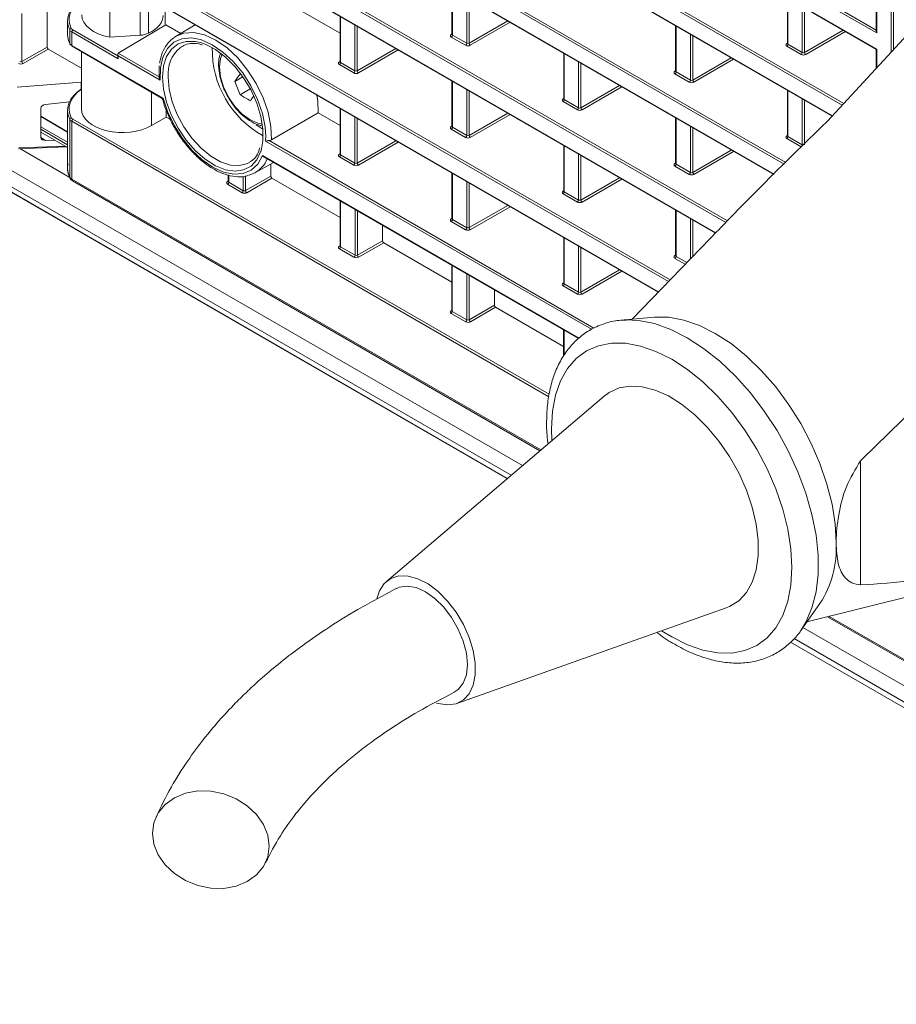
# Model space of a CAD drawing. Header units: millimetres. Extents: x 0 to 1118, y 0 to 864.
# Tile 174 of 256: x 825 to 852, y 286 to 316. Entities that reach past the tile are written whole.
import ezdxf

# ---------------------------------------------------------------- set-up
doc = ezdxf.new("R2010")
doc.units = ezdxf.units.MM

msp = doc.modelspace()

# ---------------------------------------------------------------- linework, layer by layer
at = {"color": 9, "linetype": 'Continuous', "lineweight": 0}
for p, q in [((851.499, 314.571), (851.499, 342.262)), ((851.568, 342.262), (851.568, 314.646)), ((840.245, 301.948), (780.336, 336.533)), ((780.336, 336.038), (839.899, 301.653)), ((839.781, 301.552), (780.44, 335.809)), ((851.053, 315.147), (826.494, 329.324)), ((826.529, 329.385), (851.039, 315.236)), ((826.494, 328.834), (851.053, 314.656)), ((826.529, 326.572), (850.047, 312.996)), ((849.998, 312.943), (826.494, 326.511)), ((826.494, 326.021), (849.703, 312.623)), ((848.234, 311.148), (826.494, 323.698)), ((826.529, 323.759), (848.286, 311.199)), ((826.494, 323.208), (847.922, 310.838)), ((846.446, 309.367), (826.494, 320.885)), ((826.529, 320.946), (846.497, 309.419)), ((827.911, 319.577), (846.144, 309.051)), ((851.053, 317.469), (851.053, 315.147)), ((828.577, 315.077), (828.577, 317.084)), ((828.836, 317.16), (828.836, 315.14)), ((829.161, 316.614), (844.75, 307.615)), ((844.7, 307.563), (829.171, 316.527)), ((838.109, 316.486), (838.109, 315.084)), ((829.171, 316.037), (844.395, 307.248)), ((838.547, 314.832), (838.547, 316.233)), ((838.617, 316.193), (838.617, 314.833)), ((848.345, 316.203), (848.345, 314.802)), ((824.974, 315.739), (824.974, 314.275)), ((848.782, 314.549), (848.782, 315.95)), ((848.852, 315.91), (848.852, 314.55)), ((834.693, 315.645), (834.693, 314.244)), ((838.617, 314.833), (839.795, 315.513)), ((839.865, 315.472), (838.652, 314.771)), ((826.431, 314.825), (826.431, 315.24)), ((827.911, 314.36), (826.494, 315.178)), ((826.494, 315.178), (826.494, 314.764)), ((826.529, 315.239), (827.896, 314.45)), ((835.135, 313.989), (835.135, 315.39)), ((835.205, 315.349), (835.205, 313.989)), ((844.933, 315.359), (844.933, 313.958)), ((848.852, 314.55), (850.03, 315.23)), ((850.101, 315.189), (848.888, 314.489)), ((838.074, 315.105), (838.095, 315.118)), ((838.511, 314.771), (838.074, 315.023)), ((838.109, 315.084), (838.547, 314.832)), ((845.37, 313.706), (845.37, 315.107)), ((845.44, 315.066), (845.44, 313.706)), ((848.309, 314.823), (848.33, 314.835)), ((824.974, 314.275), (825.741, 314.718)), ((825.777, 314.656), (825.01, 314.214)), ((826.494, 314.764), (829.28, 313.155)), ((835.205, 313.989), (836.383, 314.669)), ((836.454, 314.628), (835.24, 313.928)), ((848.747, 314.488), (848.31, 314.741)), ((848.345, 314.802), (848.782, 314.549)), ((851.053, 314.656), (851.053, 314.087)), ((827.911, 314.528), (829.161, 313.806)), ((827.911, 314.447), (827.911, 314.36)), ((829.188, 313.71), (827.911, 314.447)), ((834.657, 314.265), (834.678, 314.277)), ((834.693, 314.244), (835.135, 313.989)), ((841.521, 314.516), (841.521, 313.115)), ((841.958, 312.863), (841.958, 314.264)), ((845.44, 313.706), (846.618, 314.386)), ((846.689, 314.346), (845.476, 313.645)), ((835.1, 313.928), (834.658, 314.183)), ((842.029, 314.223), (842.029, 312.863)), ((844.897, 313.979), (844.918, 313.992)), ((844.933, 313.958), (845.37, 313.706)), ((838.109, 313.673), (838.109, 312.272)), ((845.335, 313.645), (844.898, 313.897)), ((828.923, 313.344), (828.923, 312.325)), ((838.547, 312.019), (838.547, 313.42)), ((838.617, 313.38), (838.617, 312.02)), ((842.029, 312.863), (843.207, 313.543)), ((843.277, 313.502), (842.064, 312.802)), ((848.345, 313.39), (848.345, 311.989)), ((841.486, 313.136), (841.507, 313.148)), ((841.923, 312.802), (841.486, 313.054)), ((841.521, 313.115), (841.958, 312.863)), ((848.782, 311.736), (848.782, 313.137)), ((848.852, 313.097), (848.852, 311.737)), ((834.693, 312.832), (834.693, 311.431)), ((825.547, 312.604), (826.364, 312.132)), ((826.431, 310.751), (826.431, 312.514)), ((826.494, 312.452), (826.494, 310.69)), ((841.051, 304.048), (826.494, 312.452)), ((826.529, 312.513), (841.064, 304.122)), ((835.135, 311.176), (835.135, 312.577)), ((835.205, 312.536), (835.205, 311.176)), ((838.617, 312.02), (839.795, 312.7)), ((839.865, 312.659), (838.652, 311.958)), ((844.933, 312.546), (844.933, 311.145)), ((826.364, 311.814), (825.547, 312.286)), ((825.547, 312.209), (826.364, 311.737)), ((838.074, 312.292), (838.095, 312.305)), ((838.511, 311.958), (838.074, 312.21)), ((838.109, 312.272), (838.547, 312.019)), ((845.37, 310.893), (845.37, 312.294)), ((845.44, 312.253), (845.44, 310.894)), ((825.547, 311.954), (825.696, 311.868)), ((842.349, 306.107), (832.407, 311.846)), ((832.409, 311.891), (832.411, 311.991)), ((832.515, 311.865), (842.427, 306.143)), ((835.205, 311.176), (836.383, 311.856)), ((848.309, 312.01), (848.33, 312.022)), ((848.747, 311.675), (848.31, 311.928)), ((848.345, 311.989), (848.782, 311.736)), ((824.873, 311.638), (826.298, 311.691)), ((824.908, 311.618), (826.431, 310.739)), ((836.454, 311.815), (835.24, 311.115)), ((841.521, 311.703), (841.521, 310.302)), ((845.44, 310.894), (846.618, 311.573)), ((846.689, 311.533), (845.476, 310.832)), ((832.314, 311.404), (841.963, 305.833)), ((834.657, 311.452), (834.678, 311.464)), ((835.1, 311.115), (834.658, 311.37)), ((834.693, 311.431), (835.135, 311.176)), ((841.958, 310.05), (841.958, 311.451)), ((842.029, 311.41), (842.029, 310.05)), ((844.897, 311.166), (844.918, 311.179)), ((845.335, 310.832), (844.898, 311.084)), ((844.933, 311.145), (845.37, 310.893)), ((826.494, 310.69), (840.807, 302.427)), ((831.246, 310.614), (831.267, 310.626)), ((831.281, 310.811), (831.281, 310.593)), ((831.728, 310.335), (831.728, 310.768)), ((831.798, 310.784), (831.798, 310.336)), ((831.798, 310.336), (832.565, 310.778)), ((832.6, 310.717), (831.833, 310.274)), ((838.109, 310.86), (838.109, 309.459)), ((842.029, 310.05), (843.207, 310.73)), ((843.277, 310.689), (842.064, 309.989)), ((831.693, 310.274), (831.246, 310.532)), ((831.281, 310.593), (831.728, 310.335)), ((838.547, 309.206), (838.547, 310.607)), ((838.617, 310.567), (838.617, 309.207)), ((841.486, 310.323), (841.507, 310.335)), ((841.923, 309.989), (841.486, 310.241)), ((841.521, 310.302), (841.958, 310.05)), ((834.693, 310.014), (834.693, 308.623)), ((835.139, 308.365), (835.139, 309.756)), ((838.617, 309.207), (839.795, 309.887)), ((839.865, 309.846), (838.652, 309.145)), ((844.933, 309.733), (844.933, 308.332)), ((835.21, 309.715), (835.21, 308.366)), ((838.074, 309.479), (838.095, 309.492)), ((838.109, 309.459), (838.547, 309.206)), ((845.37, 308.257), (845.37, 309.481)), ((845.44, 309.44), (845.44, 308.33)), ((838.511, 309.145), (838.074, 309.397)), ((841.521, 308.89), (841.521, 307.489)), ((834.657, 308.644), (834.678, 308.657)), ((835.104, 308.304), (834.658, 308.562)), ((834.693, 308.623), (835.139, 308.365)), ((835.21, 308.366), (835.977, 308.809)), ((836.012, 308.748), (835.245, 308.305)), ((841.958, 307.237), (841.958, 308.638)), ((842.029, 308.597), (842.029, 307.237)), ((844.897, 308.353), (844.918, 308.366)), ((845.21, 308.091), (844.898, 308.271)), ((844.933, 308.332), (845.26, 308.143)), ((838.105, 308.044), (838.105, 306.654)), ((838.551, 306.396), (838.551, 307.786)), ((838.622, 307.746), (838.622, 306.396)), ((842.029, 307.237), (843.207, 307.917)), ((843.277, 307.876), (842.064, 307.176)), ((841.486, 307.51), (841.507, 307.522)), ((841.923, 307.176), (841.486, 307.428)), ((841.521, 307.489), (841.958, 307.237)), ((838.622, 306.396), (839.389, 306.839)), ((839.424, 306.778), (838.657, 306.335)), ((838.069, 306.674), (838.09, 306.687)), ((838.516, 306.335), (838.07, 306.592)), ((838.105, 306.654), (838.551, 306.396)), ((841.517, 306.074), (841.517, 305.315)), ((849.605, 297.348), (868.129, 286.654)), ((867.434, 286.252), (848.802, 297.008)), ((867.538, 285.529), (848.427, 296.561)), ((848.531, 296.671), (867.434, 285.758))]:
    msp.add_line(p, q, dxfattribs=at)
at = {"color": 7, "linetype": 'Continuous', "lineweight": 15}
for p, q in [((780.763, 335.623), (839.781, 301.552)), ((826.505, 328.811), (851.039, 314.648)), ((826.505, 325.998), (849.692, 312.612)), ((826.505, 323.185), (847.912, 310.827)), ((827.896, 319.569), (846.133, 309.04)), ((851.039, 317.461), (851.039, 315.196)), ((827.65, 317.06), (827.65, 315.017)), ((834.678, 315.138), (832.6, 316.338)), ((838.095, 316.494), (838.095, 315.105)), ((848.33, 316.211), (848.33, 314.822)), ((825.741, 315.789), (825.741, 314.718)), ((829.156, 316.028), (844.385, 307.237)), ((829.344, 315.92), (829.344, 315.385)), ((826.364, 315.512), (826.364, 315.094)), ((834.678, 315.653), (834.678, 314.264)), ((827.911, 314.528), (829.365, 315.398)), ((829.821, 315.134), (829.365, 315.398)), ((830.257, 315.392), (829.674, 315.047)), ((844.918, 315.368), (844.918, 313.979)), ((827.65, 315.017), (828.577, 315.077)), ((838.095, 315.105), (838.093, 315.099)), ((851.989, 315.102), (849.55, 312.458)), ((826.79, 314.072), (825.777, 314.656)), ((826.505, 314.741), (829.256, 313.152)), ((826.79, 314.576), (826.79, 312.829)), ((829.867, 314.744), (829.796, 314.699)), ((848.33, 314.823), (848.329, 314.816)), ((851.039, 314.648), (851.039, 314.072)), ((827.896, 314.496), (827.896, 314.409)), ((834.678, 314.265), (834.677, 314.258)), ((841.507, 314.524), (841.507, 313.136)), ((844.918, 313.979), (844.917, 313.973)), ((824.822, 313.498), (826.779, 313.648)), ((826.779, 313.648), (826.79, 313.654)), ((826.779, 313.427), (826.779, 313.648)), ((831.471, 313.67), (831.715, 313.811)), ((838.095, 313.681), (838.095, 312.292)), ((831.63, 313.263), (831.941, 313.442)), ((848.33, 313.398), (848.33, 312.009)), ((826.423, 313.044), (825.696, 312.968)), ((841.506, 313.136), (841.505, 313.129)), ((825.547, 312.855), (825.547, 311.959)), ((826.364, 312.786), (826.364, 311.01)), ((829.373, 312.58), (829.373, 312.809)), ((834.678, 312.84), (834.678, 311.451)), ((826.364, 312.122), (825.547, 312.594)), ((829.373, 312.58), (828.923, 312.325)), ((829.503, 312.505), (829.373, 312.58)), ((832.585, 311.886), (834.013, 312.709)), ((834.678, 312.325), (834.013, 312.709)), ((844.918, 312.555), (844.918, 311.166)), ((838.095, 312.292), (838.093, 312.286)), ((825.547, 312.125), (826.364, 311.653)), ((825.974, 311.878), (825.696, 311.868)), ((848.33, 312.01), (848.329, 312.003)), ((824.869, 311.617), (826.315, 311.67)), ((841.507, 311.711), (841.507, 310.323)), ((832.36, 311.361), (841.952, 305.823)), ((834.678, 311.452), (834.677, 311.445)), ((832.081, 310.877), (832.646, 311.195)), ((832.565, 311.15), (832.565, 310.778)), ((844.918, 311.166), (844.917, 311.16)), ((826.52, 310.633), (840.778, 302.402)), ((831.267, 310.815), (831.267, 310.613)), ((832.081, 310.877), (831.907, 310.804)), ((834.678, 309.518), (832.6, 310.717)), ((838.095, 310.868), (838.095, 309.479)), ((831.266, 310.614), (831.265, 310.607)), ((841.506, 310.323), (841.505, 310.316)), ((834.678, 310.022), (834.678, 308.644)), ((844.918, 309.742), (844.918, 308.353)), ((838.095, 309.479), (838.093, 309.473)), ((835.977, 309.272), (835.977, 308.809)), ((841.507, 308.898), (841.507, 307.51)), ((845.982, 308.89), (843.59, 306.414)), ((834.678, 308.644), (834.677, 308.638)), ((838.09, 307.548), (836.012, 308.748)), ((844.918, 308.353), (844.917, 308.347)), ((838.09, 308.052), (838.09, 306.674)), ((841.506, 307.51), (841.505, 307.503)), ((839.389, 307.303), (839.389, 306.839)), ((841.502, 305.578), (839.424, 306.778)), ((838.09, 306.675), (838.089, 306.668)), ((844.278, 306.477), (843.267, 306.384)), ((841.502, 306.083), (841.502, 305.295)), ((842.736, 304.07), (836.096, 298.413)), ((850.561, 302.093), (850.561, 298.305)), ((848.921, 297.178), (860.805, 300.142)), ((848.735, 296.913), (849.32, 297.742)), ((838.246, 294.689), (846.464, 297.611)), ((849.554, 297.336), (868.179, 286.583)), ((848.427, 296.561), (867.568, 285.511))]:
    msp.add_line(p, q, dxfattribs=at)
at = {"color": 9, "linetype": 'Continuous', "lineweight": 0, "flags": 128}
for points in [[(829.674, 315.047), (829.915, 315.142), (830.216, 315.16), (830.545, 315.089), (830.887, 314.931), (831.23, 314.693), (831.558, 314.384), (831.859, 314.017), (832.119, 313.607), (832.33, 313.171), (832.481, 312.727), (832.568, 312.293), (832.585, 311.886)], [(830.424, 314.945), (830.14, 314.997), (829.855, 314.973), (829.609, 314.863), (829.413, 314.673), (829.273, 314.409), (829.197, 314.084), (829.188, 313.71)], [(829.26, 313.803), (829.292, 314.142), (829.385, 314.431), (829.536, 314.658), (829.738, 314.814), (829.984, 314.892), (830.263, 314.889), (830.421, 314.854)], [(831.079, 314.498), (831.032, 314.369), (831, 314.109), (831.032, 313.812), (831.125, 313.499), (831.273, 313.19), (831.466, 312.908), (831.691, 312.671), (831.932, 312.495), (832.173, 312.392), (832.308, 312.369)], [(832.269, 311.553), (832.264, 311.538), (832.141, 311.278), (831.964, 311.086), (831.738, 310.969), (831.474, 310.931), (831.183, 310.975), (830.875, 311.098), (830.565, 311.296), (830.263, 311.559), (829.984, 311.879), (829.738, 312.241), (829.536, 312.63), (829.385, 313.031), (829.292, 313.428), (829.26, 313.803)], [(829.436, 313.803), (829.468, 313.437), (829.561, 313.05), (829.713, 312.66), (829.915, 312.283), (830.16, 311.936), (830.437, 311.634), (830.733, 311.39), (831.036, 311.215), (831.333, 311.117), (831.609, 311.099), (831.854, 311.163), (831.931, 311.205)], [(829.28, 313.155), (829.423, 312.731), (829.623, 312.315), (829.871, 311.924), (830.158, 311.574), (830.471, 311.279), (830.797, 311.052), (831.124, 310.902), (831.437, 310.835), (831.723, 310.855), (831.972, 310.959), (832.171, 311.145), (832.314, 311.404)], [(832.117, 312.346), (832.227, 312.27), (832.327, 312.21)], [(843.394, 306.392), (843.8, 306.375), (844.278, 306.278), (844.771, 306.102), (845.273, 305.849), (845.774, 305.523), (846.268, 305.129), (846.746, 304.674), (847.2, 304.164), (847.624, 303.609), (848.012, 303.015), (848.356, 302.394), (848.651, 301.754), (848.893, 301.106), (849.078, 300.459), (849.203, 299.825), (849.266, 299.213), (849.266, 298.633), (849.203, 298.094), (849.078, 297.604), (848.893, 297.171), (848.747, 296.931)], [(844.798, 305.191), (844.319, 305.431), (843.849, 305.595), (843.394, 305.679), (842.964, 305.683), (842.565, 305.605), (842.204, 305.448), (841.887, 305.214), (841.621, 304.907), (841.409, 304.533), (841.254, 304.097), (841.161, 303.607), (841.129, 303.072), (841.142, 302.712)], [(844.492, 296.909), (844.798, 296.718), (845.277, 296.477), (845.748, 296.314), (846.202, 296.23), (846.633, 296.226), (847.032, 296.304), (847.392, 296.461), (847.709, 296.695), (847.976, 297.002), (848.188, 297.376), (848.342, 297.812), (848.436, 298.302), (848.467, 298.836), (848.436, 299.408), (848.342, 300.005), (848.188, 300.619), (847.976, 301.239), (847.709, 301.853), (847.392, 302.453), (847.032, 303.026), (846.633, 303.565), (846.202, 304.058), (845.748, 304.499), (845.277, 304.878), (844.798, 305.191)]]:
    msp.add_lwpolyline(points, dxfattribs=at)
at = {"color": 7, "linetype": 'Continuous', "lineweight": 15, "flags": 128}
for points in [[(829.616, 315.01), (829.654, 315.035), (829.674, 315.047)], [(830.421, 314.854), (830.565, 314.805), (830.875, 314.644), (831.183, 314.412), (831.474, 314.119), (831.738, 313.776), (831.964, 313.399), (832.141, 313.001), (832.264, 312.601), (832.327, 312.213), (832.327, 311.853), (832.269, 311.553)], [(832.411, 311.991), (832.392, 312.28), (832.309, 312.695), (832.163, 313.12), (831.961, 313.536), (831.71, 313.926), (831.421, 314.274), (831.107, 314.566), (830.779, 314.79), (830.453, 314.936), (830.424, 314.945)], [(831.63, 313.895), (831.667, 313.871), (831.687, 313.859)], [(833.974, 313.247), (833.998, 313.074), (834.013, 312.709)], [(844.278, 306.477), (844.282, 306.477), (844.715, 306.474), (845.172, 306.389), (845.645, 306.224), (846.127, 305.983), (846.609, 305.668), (847.082, 305.286), (847.539, 304.843), (847.972, 304.347), (848.374, 303.805), (848.736, 303.228), (849.055, 302.626), (849.323, 302.007), (849.536, 301.384), (849.692, 300.767), (849.786, 300.166), (849.817, 299.591)], [(843.267, 306.384), (843.345, 306.39), (843.394, 306.392)], [(846.464, 297.611), (846.562, 297.65), (846.844, 297.825), (847.077, 298.074), (847.258, 298.39), (847.38, 298.766), (847.442, 299.194), (847.442, 299.663), (847.38, 300.162), (847.258, 300.679), (847.077, 301.203), (846.844, 301.722), (846.562, 302.222), (846.24, 302.693), (845.883, 303.122), (845.501, 303.501), (845.102, 303.821), (844.697, 304.073), (844.293, 304.252), (843.902, 304.354), (843.531, 304.376), (843.191, 304.318), (842.888, 304.181), (842.736, 304.07)], [(837.624, 294.7), (837.668, 294.687), (837.958, 294.644), (838.221, 294.681), (838.445, 294.798), (838.622, 294.989), (838.744, 295.247), (838.806, 295.561), (838.806, 295.918), (838.744, 296.304), (838.622, 296.702), (838.445, 297.098), (838.221, 297.473), (837.958, 297.814), (837.668, 298.105), (837.363, 298.336), (837.054, 298.496), (836.754, 298.579), (836.476, 298.582), (836.232, 298.505), (836.03, 298.35), (835.88, 298.125), (835.797, 297.88)], [(838.159, 295.03), (838.287, 295.116), (838.44, 295.309), (838.535, 295.567), (838.567, 295.877), (838.535, 296.225), (838.44, 296.593), (838.287, 296.962), (838.084, 297.313), (837.841, 297.63), (837.57, 297.896), (837.285, 298.097), (837, 298.225), (836.729, 298.272), (836.486, 298.236), (836.407, 298.202)], [(828.957, 290.729), (829.002, 290.395), (829.134, 290.067), (829.346, 289.764), (829.628, 289.499), (829.966, 289.285), (830.342, 289.135), (830.738, 289.054), (831.135, 289.048), (831.511, 289.116), (831.849, 289.256), (832.131, 289.459), (832.343, 289.717), (832.474, 290.015), (832.519, 290.34), (832.474, 290.674), (832.343, 291.001), (832.131, 291.305), (831.849, 291.57), (831.511, 291.783), (831.135, 291.934), (830.738, 292.014), (830.342, 292.02), (829.966, 291.952), (829.628, 291.813), (829.346, 291.609), (829.134, 291.352), (829.002, 291.053), (828.957, 290.729)]]:
    msp.add_lwpolyline(points, dxfattribs=at)
at = {"color": 9, "linetype": 'Continuous', "lineweight": 0}
for centre, radius, start, end in [((826.486, 315.234), 0.055, 97.3022, 173.93), ((826.571, 315.174), 0.0769, 122.9181, 177.3706), ((838.089, 315.128), 0.0277, 236.1434, 280.6298), ((838.033, 315.088), 0.0769, 302.9181, 357.3706), ((838.47, 314.836), 0.0769, 302.9181, 357.3706), ((838.695, 314.837), 0.078, 183.0599, 236.9401), ((830.481, 313.903), 1.05, 130.7476, 185.4757), ((833.788, 314.642), 3.008, 178.8846, 241.11), ((848.325, 314.846), 0.0277, 236.1434, 280.6298), ((848.268, 314.805), 0.0769, 302.9181, 357.3706), ((848.705, 314.553), 0.0769, 302.9181, 357.3706), ((848.93, 314.554), 0.078, 183.0599, 236.9401), ((825.052, 314.279), 0.078, 183.0599, 236.9401), ((834.673, 314.288), 0.0277, 236.1434, 280.6298), ((834.616, 314.247), 0.0769, 302.9181, 357.3706), ((835.058, 313.992), 0.0769, 302.9181, 357.3706), ((835.283, 313.993), 0.078, 183.0599, 236.9401), ((844.913, 314.002), 0.0277, 236.1434, 280.6298), ((844.856, 313.962), 0.0769, 302.9181, 357.3706), ((845.293, 313.709), 0.0769, 302.9181, 357.3706), ((845.518, 313.711), 0.078, 183.0599, 236.9401), ((841.501, 313.159), 0.0277, 236.1434, 280.6298), ((841.444, 313.118), 0.0769, 302.9181, 357.3706), ((841.881, 312.866), 0.0769, 302.9181, 357.3706), ((842.107, 312.867), 0.078, 183.0599, 236.9401), ((826.486, 312.508), 0.055, 97.3022, 173.93), ((826.571, 312.448), 0.0769, 122.9181, 177.3706), ((838.089, 312.315), 0.0277, 236.1434, 280.6298), ((838.033, 312.275), 0.0769, 302.9181, 357.3706), ((830.459, 311.979), 1.953, 356.11, 357.4337), ((838.47, 312.023), 0.0769, 302.9181, 357.3706), ((838.695, 312.024), 0.078, 183.0599, 236.9401), ((848.325, 312.033), 0.0277, 236.1434, 280.6298), ((848.268, 311.992), 0.0769, 302.9181, 357.3706), ((831.634, 311.649), 0.892, 300.0689, 337.2711), ((834.673, 311.475), 0.0277, 236.1434, 280.6298), ((834.616, 311.434), 0.0769, 302.9181, 357.3706), ((835.058, 311.179), 0.0769, 302.9181, 357.3706), ((835.283, 311.18), 0.078, 183.0599, 236.9401), ((844.913, 311.189), 0.0277, 236.1434, 280.6298), ((844.856, 311.149), 0.0769, 302.9181, 357.3706), ((826.556, 310.683), 0.062, 173.888, 234.7998), ((845.293, 310.897), 0.0769, 302.9181, 357.3706), ((845.518, 310.898), 0.078, 183.0599, 236.9401), ((831.261, 310.637), 0.0277, 236.1434, 280.6298), ((831.204, 310.596), 0.0769, 302.9181, 357.3706), ((831.651, 310.339), 0.0769, 302.9181, 357.3706), ((831.876, 310.34), 0.078, 183.0599, 236.9401), ((841.501, 310.346), 0.0277, 236.1434, 280.6298), ((841.444, 310.305), 0.0769, 302.9181, 357.3706), ((841.881, 310.053), 0.0769, 302.9181, 357.3706), ((842.107, 310.054), 0.078, 183.0599, 236.9401), ((838.089, 309.502), 0.0277, 236.1434, 280.6298), ((838.033, 309.462), 0.0769, 302.9181, 357.3706), ((838.47, 309.21), 0.0769, 302.9181, 357.3706), ((838.695, 309.211), 0.078, 183.0599, 236.9401), ((834.673, 308.667), 0.0277, 236.1434, 280.6298), ((834.616, 308.627), 0.0769, 302.9181, 357.3706), ((835.062, 308.369), 0.0769, 302.9181, 357.3706), ((835.288, 308.37), 0.078, 183.0599, 236.9401), ((844.913, 308.376), 0.0277, 236.1434, 280.6298), ((844.856, 308.336), 0.0769, 302.9181, 357.3706), ((841.501, 307.533), 0.0277, 236.1434, 280.6298), ((841.444, 307.492), 0.0769, 302.9181, 357.3706), ((841.881, 307.24), 0.0769, 302.9181, 357.3706), ((842.107, 307.241), 0.078, 183.0599, 236.9401), ((838.085, 306.697), 0.0277, 236.1434, 280.6298), ((838.028, 306.657), 0.0769, 302.9181, 357.3706), ((838.474, 306.399), 0.0769, 302.9181, 357.3706), ((838.699, 306.401), 0.078, 183.0599, 236.9401)]:
    msp.add_arc(centre, radius, start, end, dxfattribs=at)
at = {"color": 7, "linetype": 'Continuous', "lineweight": 15}
for centre, radius, start, end in [((826.468, 314.828), 0.0373, 184.3938, 286.3705), ((826.519, 314.761), 0.0247, 173.732, 234.9558), ((835.034, 311.334), 4.26, 143.049, 146.7496), ((835.828, 315.126), 4.593, 198.477, 203.9343), ((833.614, 316.335), 3.657, 237.1399, 242.8655), ((835.291, 310.892), 3.997, 144.251, 146.8145), ((826.513, 310.751), 0.082, 180.0541, 207.5428), ((846.762, 299.421), 3.06, 326.716, 3.1828)]:
    msp.add_arc(centre, radius, start, end, dxfattribs=at)
for centre, major_axis, ratio, start_param, end_param in [((828.04, 315.521), (1.676, 0.012), 0.582155, 2.40425, 3.421055), ((828.039, 315.561), (1.626, 0.012), 0.582304, 2.453353, 3.42092), ((828.04, 315.691), (1.244, -0.009), 0.572227, 3.14588, 4.398312), ((828.04, 315.691), (1.244, -0.009), 0.572227, 5.411742, 6.285742), ((828.516, 315.361), (0.5, -0.004), 0.572227, 4.838849, 5.411742), ((851.089, 315.167), (-0.0354, 0.0612), 0.577335, 0.785358, 1.570756), ((828.04, 315.086), (1.676, -0.012), 0.572379, 3.145754, 3.429521), ((825.777, 314.697), (-0.025, 0.0433), 0.577426, 0.785518, 2.356238), ((826.671, 314.864), (0.25, -0.002), 0.573243, 3.428801, 3.930433), ((851.089, 314.677), (0.05, 0.0289), 0.00007, 2.356154, 3.141633), ((827.946, 314.467), (-0.0354, 0.0612), 0.577335, 0.008686, 1.570756), ((827.946, 314.38), (-0.0354, 0.0612), 0.577335, 0.785358, 1.570756), ((828.04, 312.795), (1.676, 0.012), 0.582155, 2.40425, 3.421055), ((828.039, 312.835), (1.626, 0.012), 0.582304, 2.443223, 3.42092), ((825.704, 312.867), (0.157, 0.019), 0.642739, 1.545213, 3.06365), ((828.04, 312.835), (1.25, 0.01), 0.582304, 3.137153, 5.493348), ((825.704, 311.97), (0.157, 0.019), 0.642739, 3.06365, 4.582086), ((826.289, 311.719), (-0.038, 0.0447), 0.531551, 2.744598, 3.12612), ((828.04, 310.963), (1.675, -0.067), 0.54867, 3.163581, 3.447348), ((832.6, 310.758), (-0.025, 0.0433), 0.577426, 0.785518, 2.356238), ((836.012, 308.788), (-0.025, 0.0433), 0.577426, 0.785518, 2.356238), ((839.424, 306.819), (-0.025, 0.0433), 0.577426, 0.785518, 2.356238)]:
    msp.add_ellipse(centre, major_axis=major_axis, ratio=ratio, start_param=start_param, end_param=end_param, dxfattribs=at)
at = {"color": 9, "linetype": 'Continuous', "lineweight": 0}
for centre, major_axis, ratio, start_param, end_param in [((826.671, 315.281), (0.25, 0.002), 0.581304, 3.42182, 3.923452), ((826.671, 315.322), (0.2, 0.002), 0.582304, 3.42092, 3.922551), ((838.145, 315.065), (0.1, 0.0008), 0.582304, 2.360482, 3.922551), ((838.145, 315.106), (0.05, 0.0008), 0.587274, 3.132558, 3.917956), ((838.582, 314.853), (0.05, 0.0008), 0.587274, 3.917956, 5.480026), ((838.582, 314.813), (0.1, 0.0008), 0.582304, 3.922551, 5.484621), ((848.38, 314.782), (0.1, 0.0008), 0.582304, 2.360482, 3.922551), ((848.38, 314.823), (0.05, 0.0008), 0.587274, 3.132558, 3.917956), ((848.817, 314.57), (0.05, 0.0008), 0.587274, 3.917956, 5.480026), ((824.939, 314.295), (0.05, 0.0008), 0.587274, 3.917956, 5.480026), ((834.729, 314.224), (0.1, 0.0008), 0.582304, 2.360482, 3.922551), ((834.728, 314.265), (0.05, 0.0008), 0.587274, 3.132558, 3.917956), ((848.818, 314.53), (0.1, 0.0008), 0.582304, 3.922551, 5.484621), ((824.94, 314.255), (0.1, 0.0008), 0.582304, 3.922551, 5.484621), ((835.17, 314.01), (0.05, 0.0008), 0.587274, 3.917956, 5.480026), ((844.969, 313.939), (0.1, 0.0008), 0.582304, 2.360482, 3.922551), ((844.968, 313.979), (0.05, 0.0008), 0.587274, 3.132558, 3.917956), ((835.17, 313.969), (0.1, 0.0008), 0.582304, 3.922551, 5.484621), ((845.406, 313.686), (0.1, 0.0008), 0.582304, 3.922551, 5.484621), ((845.405, 313.727), (0.05, 0.0008), 0.587274, 3.917956, 5.480026), ((841.557, 313.095), (0.1, 0.0008), 0.582304, 2.360482, 3.922551), ((841.557, 313.136), (0.05, 0.0008), 0.587274, 3.132558, 3.917956), ((841.994, 312.843), (0.1, 0.0008), 0.582304, 3.922551, 5.484621), ((841.994, 312.884), (0.05, 0.0008), 0.587274, 3.917956, 5.480026), ((826.671, 312.555), (0.25, 0.002), 0.581304, 3.42182, 3.923452), ((826.671, 312.596), (0.2, 0.002), 0.582304, 3.42092, 3.922551), ((838.145, 312.252), (0.1, 0.0008), 0.582304, 2.360482, 3.922551), ((838.145, 312.293), (0.05, 0.0008), 0.587274, 3.132558, 3.917956), ((838.582, 312), (0.1, 0.0008), 0.582304, 3.922551, 5.484621), ((838.582, 312.04), (0.05, 0.0008), 0.587274, 3.917956, 5.480026), ((848.38, 311.969), (0.1, 0.0008), 0.582304, 2.360482, 3.922551), ((848.38, 312.01), (0.05, 0.0008), 0.587274, 3.132558, 3.917956), ((834.729, 311.411), (0.1, 0.0008), 0.582304, 2.360482, 3.922551), ((834.728, 311.452), (0.05, 0.0008), 0.587274, 3.132558, 3.917956), ((835.17, 311.156), (0.1, 0.0008), 0.582304, 3.922551, 5.484621), ((835.17, 311.197), (0.05, 0.0008), 0.587274, 3.917956, 5.480026), ((844.969, 311.126), (0.1, 0.0008), 0.582304, 2.360482, 3.922551), ((844.968, 311.166), (0.05, 0.0008), 0.587274, 3.132558, 3.917956), ((826.671, 310.787), (0.25, -0.006), 0.56197, 3.437788, 3.939419), ((845.406, 310.873), (0.1, 0.0008), 0.582304, 3.922551, 5.484621), ((845.405, 310.914), (0.05, 0.0008), 0.587274, 3.917956, 5.480026), ((831.317, 310.573), (0.1, 0.0008), 0.582304, 2.360482, 3.922551), ((831.317, 310.614), (0.05, 0.0008), 0.587274, 3.132558, 3.917956), ((831.763, 310.356), (0.05, 0.0008), 0.587274, 3.917956, 5.480026), ((831.763, 310.316), (0.1, 0.0008), 0.582304, 3.922551, 5.484621), ((841.557, 310.282), (0.1, 0.0008), 0.582304, 2.360482, 3.922551), ((841.557, 310.323), (0.05, 0.0008), 0.587274, 3.132558, 3.917956), ((841.994, 310.071), (0.05, 0.0008), 0.587274, 3.917956, 5.480026), ((841.994, 310.03), (0.1, 0.0008), 0.582304, 3.922551, 5.484621), ((838.145, 309.439), (0.1, 0.0008), 0.582304, 2.360482, 3.922551), ((838.145, 309.48), (0.05, 0.0008), 0.587274, 3.132558, 3.917956), ((838.582, 309.187), (0.1, 0.0008), 0.582304, 3.922551, 5.484621), ((838.582, 309.227), (0.05, 0.0008), 0.587274, 3.917956, 5.480026), ((834.729, 308.604), (0.1, 0.0008), 0.582304, 2.360482, 3.922551), ((834.728, 308.644), (0.05, 0.0008), 0.587274, 3.132558, 3.917956), ((835.175, 308.346), (0.1, 0.0008), 0.582304, 3.922551, 5.484621), ((835.175, 308.387), (0.05, 0.0008), 0.587274, 3.917956, 5.480026), ((844.969, 308.313), (0.1, 0.0008), 0.582304, 2.360482, 3.922551), ((844.968, 308.353), (0.05, 0.0008), 0.587274, 3.132558, 3.917956), ((841.557, 307.469), (0.1, 0.0008), 0.582304, 2.360482, 3.922551), ((841.557, 307.51), (0.05, 0.0008), 0.587274, 3.132558, 3.917956), ((841.994, 307.217), (0.1, 0.0008), 0.582304, 3.922551, 5.484621), ((841.994, 307.258), (0.05, 0.0008), 0.587274, 3.917956, 5.480026), ((838.14, 306.634), (0.1, 0.0008), 0.582304, 2.360482, 3.922551), ((838.14, 306.675), (0.05, 0.0008), 0.587274, 3.132558, 3.917956), ((838.587, 306.376), (0.1, 0.0008), 0.582304, 3.922551, 5.484621), ((838.586, 306.417), (0.05, 0.0008), 0.587274, 3.917956, 5.480026)]:
    msp.add_ellipse(centre, major_axis=major_axis, ratio=ratio, start_param=start_param, end_param=end_param, dxfattribs=at)
at = {"color": 7, "linetype": 'Continuous', "lineweight": 15}
for points, knots in [([(829.612, 315.003), (829.55, 314.953), (829.418, 314.847), (829.28, 314.608), (829.197, 314.398), (829.182, 314.258), (829.179, 314.228)], [0, 0, 0, 0, 0.282524, 0.596461, 0.915962, 1, 1, 1, 1]), ([(829.808, 314.699), (829.854, 314.731), (829.96, 314.804), (830.172, 314.832), (830.353, 314.827), (830.459, 314.787), (830.471, 314.782)], [0, 0, 0, 0, 0.268138, 0.616605, 0.954991, 1, 1, 1, 1]), ([(831.026, 314.509), (831.015, 314.479), (830.975, 314.367), (830.967, 314.139), (831.001, 313.834), (831.098, 313.515), (831.239, 313.209), (831.365, 313.031), (831.425, 312.945)], [0, 0, 0, 0, 0.066992, 0.249654, 0.440432, 0.632925, 0.824788, 1, 1, 1, 1]), ([(829.161, 314.143), (829.161, 314.143), (829.16, 314.141), (829.16, 314.135), (829.159, 314.121), (829.158, 314.103), (829.155, 314.011), (829.155, 313.906), (829.155, 313.809), (829.156, 313.78)], [0, 0, 0, 0, 0.005847, 0.018771, 0.040812, 0.107634, 0.147935, 0.738062, 1, 1, 1, 1]), ([(829.156, 313.78), (829.156, 313.779), (829.156, 313.775), (829.156, 313.77), (829.156, 313.767)], [0, 0, 0, 0, 0.171691, 1, 1, 1, 1]), ([(829.156, 313.767), (829.162, 313.752), (829.17, 313.733), (829.184, 313.715), (829.187, 313.71), (829.188, 313.71)], [0, 0, 0, 0, 0.733135, 0.983794, 1, 1, 1, 1]), ([(829.255, 313.152), (829.27, 313.1), (829.321, 312.915), (829.448, 312.596), (829.649, 312.208), (829.891, 311.844), (830.164, 311.517), (830.462, 311.236), (830.775, 311.012), (831.094, 310.851), (831.408, 310.764), (831.678, 310.745), (831.827, 310.788), (831.887, 310.806)], [0, 0, 0, 0, 0.039009, 0.13818, 0.237344, 0.336506, 0.435747, 0.535162, 0.634855, 0.734891, 0.835153, 0.93488, 1, 1, 1, 1]), ([(829.28, 313.155), (829.28, 313.155), (829.275, 313.153), (829.264, 313.151), (829.259, 313.152), (829.256, 313.153)], [0, 0, 0, 0, 0.018535, 0.466057, 1, 1, 1, 1]), ([(831.425, 312.945), (831.431, 312.937), (831.499, 312.833), (831.665, 312.664), (831.916, 312.465), (832.128, 312.348), (832.254, 312.325), (832.287, 312.318)], [0, 0, 0, 0, 0.024677, 0.311202, 0.600989, 0.89591, 1, 1, 1, 1]), ([(845.986, 308.886), (846.15, 309.058), (847.326, 310.289), (848.522, 311.455), (849.55, 312.458)], [0, 0, 0, 0, 0.139823, 1, 1, 1, 1]), ([(832.407, 311.846), (832.407, 311.846), (832.41, 311.847), (832.424, 311.848), (832.45, 311.854), (832.485, 311.862), (832.506, 311.864), (832.515, 311.865)], [0, 0, 0, 0, 0.00865, 0.103599, 0.519431, 0.804064, 1, 1, 1, 1]), ([(832.585, 311.886), (832.574, 311.88), (832.553, 311.87), (832.527, 311.867), (832.515, 311.865)], [0, 0, 0, 0, 0.527134, 1, 1, 1, 1]), ([(832.234, 311.642), (832.21, 311.575), (832.158, 311.427), (832.05, 311.285), (831.958, 311.231), (831.925, 311.212)], [0, 0, 0, 0, 0.346252, 0.761743, 1, 1, 1, 1]), ([(832.36, 311.361), (832.35, 311.367), (832.333, 311.379), (832.32, 311.395), (832.314, 311.403), (832.314, 311.404)], [0, 0, 0, 0, 0.533943, 0.981465, 1, 1, 1, 1]), ([(826.386, 311.155), (826.383, 311.146), (826.351, 311.067), (826.36, 310.911), (826.414, 310.777), (826.44, 310.713)], [0, 0, 0, 0, 0.064857, 0.552537, 1, 1, 1, 1]), ([(826.44, 310.713), (826.446, 310.704), (826.462, 310.677), (826.491, 310.65), (826.515, 310.636), (826.52, 310.633)], [0, 0, 0, 0, 0.27712, 0.833663, 1, 1, 1, 1]), ([(857.21, 308.036), (856.09, 307.087), (854.407, 305.664), (852.186, 303.687), (851.103, 302.625), (850.561, 302.093)], [0, 0, 0, 0, 0.499198, 0.749323, 1, 1, 1, 1]), ([(843.413, 306.383), (843.338, 306.383), (843.111, 306.381), (842.755, 306.294), (842.358, 306.129), (842.005, 305.892), (841.701, 305.594), (841.447, 305.238), (841.245, 304.828), (841.097, 304.366), (841.005, 303.858), (840.976, 303.309), (840.985, 302.89), (841.02, 302.651), (841.026, 302.613)], [0, 0, 0, 0, 0.045974, 0.14012, 0.232106, 0.322668, 0.412852, 0.503644, 0.596009, 0.690327, 0.786369, 0.883545, 0.981244, 1, 1, 1, 1]), ([(850.561, 302.093), (850.404, 301.837), (850.091, 301.323), (849.873, 300.433), (849.818, 299.867), (849.817, 299.606), (849.817, 299.591)], [0, 0, 0, 0, 0.327055, 0.653597, 0.98074, 1, 1, 1, 1]), ([(849.817, 299.591), (849.829, 299.368), (849.853, 298.909), (850.042, 298.544), (850.29, 298.359), (850.47, 298.323), (850.561, 298.305)], [0, 0, 0, 0, 0.312989, 0.645302, 0.819465, 1, 1, 1, 1]), ([(850.561, 298.305), (851.099, 298.343), (852.177, 298.42), (854.399, 298.783), (856.723, 299.245), (858.499, 299.643), (859.144, 299.788)], [0, 0, 0, 0, 0.193475, 0.387648, 0.777597, 1, 1, 1, 1]), ([(836.409, 298.203), (836.008, 297.992), (835.256, 297.595), (834.278, 296.983), (833.47, 296.42), (832.808, 295.907), (832.288, 295.465), (831.86, 295.072), (831.435, 294.654), (830.981, 294.166), (830.489, 293.578), (829.997, 292.908), (829.491, 292.11), (829.209, 291.523), (829.059, 291.21)], [0, 0, 0, 0, 0.117006, 0.220113, 0.309252, 0.386749, 0.454851, 0.504397, 0.555829, 0.630375, 0.702191, 0.7877, 0.886955, 1, 1, 1, 1]), ([(844.349, 296.858), (844.386, 296.829), (844.583, 296.674), (844.952, 296.452), (845.45, 296.202), (845.949, 296.029), (846.441, 295.93), (846.917, 295.911), (847.367, 295.971), (847.781, 296.108), (848.154, 296.315), (848.474, 296.592), (848.672, 296.802), (848.747, 296.932), (848.748, 296.934)], [0, 0, 0, 0, 0.0236105, 0.1243431, 0.225396, 0.3265512, 0.4272662, 0.5267802, 0.6243117, 0.7195346, 0.8128933, 0.9054628, 0.9981522, 1, 1, 1, 1]), ([(832.409, 289.84), (832.549, 290.113), (832.807, 290.615), (833.29, 291.289), (833.742, 291.826), (834.129, 292.231), (834.457, 292.545), (834.784, 292.838), (835.166, 293.156), (835.654, 293.53), (836.285, 293.968), (837.115, 294.487), (837.79, 294.838), (838.158, 295.03)], [0, 0, 0, 0, 0.1443019, 0.2656267, 0.3638379, 0.4387876, 0.4911037, 0.5396113, 0.6036074, 0.6740321, 0.7603294, 0.8689413, 1, 1, 1, 1])]:
    msp.add_open_spline(points, degree=3, knots=knots, dxfattribs=at)

doc.saveas('drawing.dxf')
